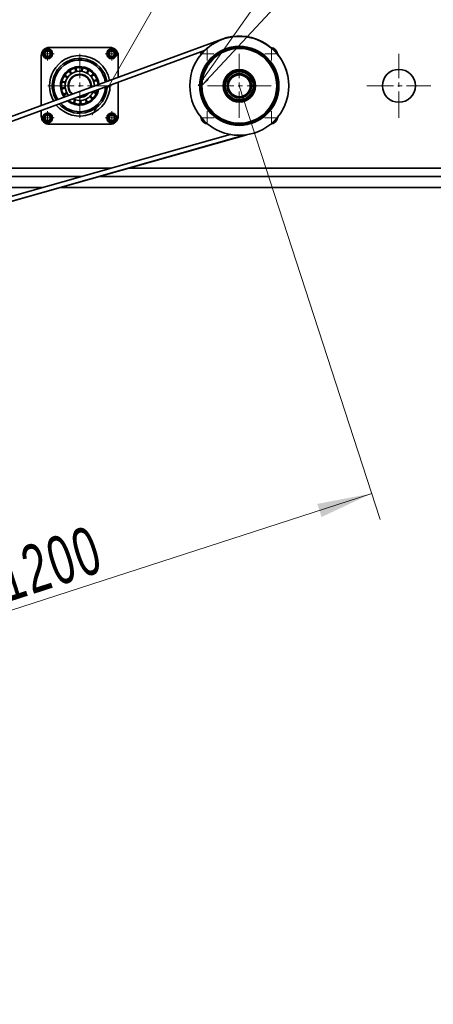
# Model space of a CAD drawing. Header units: millimetres. Extents: x -14862 to 14862, y -10512 to 10512.
# Tile 133 of 199: x -5353 to -4601, y 5400 to 7191. Entities that reach past the tile are written whole.
import ezdxf

# ---------------------------------------------------------------- set-up
doc = ezdxf.new("R2010")
doc.units = ezdxf.units.MM
doc.header["$LTSCALE"] = 4
doc.linetypes.add('点画线', pattern=[18, 12, -2, 2, -2])
doc.layers.get('0').update_dxf_attribs({"lineweight": 18})
for name, color, linetype, lineweight in [('中心线层', 1, '点画线', 18), ('几何体', 7, 'Continuous', 35), ('尺寸线层', 3, 'Continuous', 18), ('注释', 3, 'Continuous', 18)]:
    doc.layers.add(name, color=color, linetype=linetype, lineweight=lineweight)
doc.styles.add('标准', font='txt', dxfattribs={"width": 0.667})
doc.dimstyles.new('GB_尺寸', dxfattribs={"dimtxt": 3.5, "dimasz": 4, "dimexe": 2, "dimexo": 0, "dimtad": 1, "dimdsep": 46, "dimtxsty": '标准', "dimblk": '_CAXARROW', "dimcen": 0, "dimdle": 8, "dimazin": 2, "dimtfac": 0.707107, "dimtdec": 3, "dimtmove": 2, "dimatfit": 3, "dimfxl": 0, "dimfrac": 2, "dimtolj": 1, "dimarcsym": 0})

# ---------------------------------------------------------------- blocks, each defined once
blk = doc.blocks.new('*X108')
at = {"layer": '注释', "linetype": 'Continuous'}
blk.add_hatch(color=0, dxfattribs=at).paths.add_polyline_path([(-1018.1, -1780.2), (-1011.7, -1765), (-1008.2, -1767)], flags=0)
at = {"layer": '注释', "color": 0, "linetype": 'Continuous'}
blk.add_line((-1018.1, -1780.2), (0, 0), dxfattribs=at)
blk = doc.blocks.new('*X109')
at = {"layer": '注释', "linetype": 'Continuous'}
blk.add_hatch(color=0, dxfattribs=at).paths.add_polyline_path([(-1216, -1727), (-1208.3, -1712.4), (-1204.9, -1714.8)], flags=0)
at = {"layer": '注释', "color": 0, "linetype": 'Continuous'}
blk.add_line((-1216, -1727), (0, 0), dxfattribs=at)
blk = doc.blocks.new('*X110')
at = {"layer": '注释', "linetype": 'Continuous'}
blk.add_hatch(color=0, dxfattribs=at).paths.add_polyline_path([(-1599.6, -1726.4), (-1590, -1713.1), (-1587, -1715.9)], flags=0)
at = {"layer": '注释', "color": 0, "linetype": 'Continuous'}
blk.add_line((-1599.6, -1726.4), (0, 0), dxfattribs=at)
blk = doc.blocks.new('*X141')
at = {"layer": '尺寸线层'}
for points in [[(-4713.2, 6329.3), (-4812.2, 6310.3), (-4804.4, 6286.5)], [(-5847.2, 5961.3), (-5755.9, 6004), (-5748.2, 5980.2)]]:
    blk.add_hatch(color=0, dxfattribs=at).paths.add_polyline_path(points, flags=0)
at = {"layer": '尺寸线层', "color": 0}
for p, q in [((-4953.9, 7070.9), (-4697.8, 6281.7)), ((-6087.9, 6702.9), (-5831.8, 5913.7)), ((-5847.2, 5961.3), (-4713.2, 6329.3))]:
    blk.add_line(p, q, dxfattribs=at)
at = {"layer": '尺寸线层', "color": 0, "insert": (-5298.4, 6201.5), "char_height": 87.5, "width": 331.525, "attachment_point": 5, "rotation": 17.979, "line_spacing_factor": 1.15057, "style": '标准'}
blk.add_mtext('\\T1.1;1200', dxfattribs=at)
blk = doc.blocks.new('_CAXARROW')
blk.add_hatch(color=0).paths.add_polyline_path([(0, 0), (-1, 0.125), (-1, -0.125)], flags=0)
blk = doc.blocks.new('*X145')
at = {"layer": '尺寸线层'}
for points in [[(-11533.9, 4553.6), (-11433.9, 4566.1), (-11433.9, 4541.1)], [(4383.7, 4553.6), (4283.7, 4566.1), (4283.7, 4541.1)]]:
    blk.add_hatch(color=0, dxfattribs=at).paths.add_polyline_path(points, flags=0)
at = {"layer": '尺寸线层', "color": 0}
for p, q in [((4383.7, 7085.9), (4383.7, 4503.6)), ((-11533.9, 5485.9), (-11533.9, 4503.6)), ((-11533.9, 4553.6), (4383.7, 4553.6))]:
    blk.add_line(p, q, dxfattribs=at)
at = {"layer": '尺寸线层', "color": 0, "insert": (-3575.1, 4612.7), "char_height": 87.5, "width": 423.34, "attachment_point": 5, "line_spacing_factor": 1.15057, "style": '标准'}
blk.add_mtext('\\T1.1;15950', dxfattribs=at)

msp = doc.modelspace()

# ---------------------------------------------------------------- linework, layer by layer
at = {"layer": '中心线层'}
for p, q in [((-5302.195, 7117.236), (-5302.195, 7141.236)), ((-5185.523, 7117.236), (-5185.523, 7141.235)), ((-5012.195, 7117.236), (-5012.195, 7141.236)), ((-4895.523, 7117.236), (-4895.523, 7141.235)), ((-5314.195, 7129.236), (-5290.195, 7129.236)), ((-5243.86, 7012.9), (-5243.86, 7128.899)), ((-5197.523, 7129.236), (-5173.524, 7129.236)), ((-5024.195, 7129.236), (-5000.195, 7129.236)), ((-4953.86, 7012.9), (-4953.86, 7128.899)), ((-4907.523, 7129.236), (-4883.524, 7129.236)), ((-4663.86, 7012.9), (-4663.86, 7128.899)), ((-5301.86, 7070.9), (-5185.86, 7070.9)), ((-5011.86, 7070.9), (-4895.86, 7070.9)), ((-4721.86, 7070.9), (-4605.86, 7070.9)), ((-5302.195, 7000.564), (-5302.195, 7024.563)), ((-5185.523, 7000.563), (-5185.523, 7024.563)), ((-5012.195, 7000.564), (-5012.195, 7024.563)), ((-4895.523, 7000.563), (-4895.523, 7024.563)), ((-5314.195, 7012.564), (-5290.196, 7012.564)), ((-5197.523, 7012.563), (-5173.524, 7012.563)), ((-5024.195, 7012.564), (-5000.196, 7012.564)), ((-4907.523, 7012.563), (-4883.524, 7012.563))]:
    msp.add_line(p, q, dxfattribs=at)
at = {"layer": '几何体'}
for p, q in [((-4985.122, 7156.065), (-6088.39, 6750.647)), ((-6087.463, 6750.648), (-4985.012, 7155.766)), ((-4985.012, 7155.766), (-4984.873, 7155.387)), ((-5017.061, 7134.974), (-6071.146, 6747.629)), ((-5307.404, 7131.727), (-5302.643, 7134.992)), ((-5306.957, 7125.97), (-5307.404, 7131.727)), ((-5302.643, 7134.992), (-5297.435, 7132.501)), ((-5298.859, 7140.9), (-5188.86, 7140.9)), ((-5297.435, 7132.501), (-5296.987, 7126.745)), ((-5191.279, 7128.789), (-5188.788, 7133.997)), ((-5188.788, 7133.997), (-5183.032, 7134.445)), ((-5183.032, 7134.445), (-5179.766, 7129.683)), ((-5179.766, 7129.683), (-5182.257, 7124.475)), ((-5313.86, 7035.263), (-5313.86, 7125.9)), ((-5301.748, 7123.48), (-5306.957, 7125.97)), ((-5296.987, 7126.745), (-5301.748, 7123.48)), ((-5188.014, 7124.027), (-5191.279, 7128.789)), ((-5182.257, 7124.475), (-5188.014, 7124.027)), ((-5173.859, 7125.9), (-5173.859, 7086.709)), ((-5260.315, 7095.984), (-5261.204, 7095.377)), ((-5249.237, 7103.796), (-5249.302, 7103.705)), ((-5239.121, 7100.523), (-5240.186, 7100.674)), ((-5228.74, 7096.811), (-5229.679, 7097.337)), ((-5272.919, 7078.351), (-5273.167, 7077.304)), ((-5215.23, 7079.862), (-5215.569, 7080.883)), ((-5173.859, 7077.355), (-5173.859, 7015.9)), ((-5276.443, 7064.259), (-5276.505, 7064.166)), ((-5273.649, 7067.35), (-5273.502, 7066.284)), ((-5217.192, 7071.024), (-5216.975, 7070.865)), ((-5216.663, 7058.235), (-5216.226, 7059.219)), ((-5270.355, 7056.829), (-5269.833, 7055.887)), ((-5263.904, 7044.266), (-5262.754, 7043.439)), ((-5263.502, 7044.414), (-5263.449, 7043.93)), ((-5243.073, 7040.91), (-5241.998, 7040.957)), ((-5232.293, 7043.219), (-5231.308, 7043.651)), ((-5223.075, 7049.266), (-5222.312, 7050.026)), ((-5313.86, 7015.9), (-5313.86, 7025.909)), ((-5307.952, 7012.116), (-5305.461, 7017.325)), ((-5304.686, 7007.355), (-5307.952, 7012.116)), ((-5305.461, 7017.325), (-5299.705, 7017.772)), ((-5298.93, 7007.802), (-5304.686, 7007.355)), ((-5299.705, 7017.772), (-5296.439, 7013.011)), ((-5296.439, 7013.011), (-5298.93, 7007.802)), ((-5190.732, 7015.054), (-5185.97, 7018.319)), ((-5190.285, 7009.298), (-5190.732, 7015.054)), ((-5185.076, 7006.807), (-5190.285, 7009.298)), ((-5185.97, 7018.319), (-5180.762, 7015.829)), ((-5180.315, 7010.073), (-5185.076, 7006.807)), ((-5180.762, 7015.829), (-5180.315, 7010.073)), ((-5188.86, 7000.9), (-5298.859, 7000.9)), ((-6060.205, 6663.973), (-4940.419, 6981.909)), ((-4942.687, 6981.596), (-6059.455, 6664.517)), ((-6048.034, 6676.555), (-4970.592, 6982.469)), ((-5187.443, 6920.9), (-5599.623, 6920.9)), ((-3512.969, 6920.9), (-5155.296, 6920.9)), ((-5240.273, 6905.9), (-5640.444, 6905.9)), ((-5240.273, 6905.9), (-5640.444, 6905.9)), ((-3540.285, 6905.9), (-5208.127, 6905.9)), ((-3540.285, 6905.9), (-5208.127, 6905.9)), ((-5310.714, 6885.9), (-5694.87, 6885.9)), ((-3576.707, 6885.9), (-5278.568, 6885.9))]:
    msp.add_line(p, q, dxfattribs=at)
for points in [[(-5250.142, 7100.234), (-5250.309, 7100.198), (-5251.19, 7099.99)], [(-5268.265, 7088.346), (-5268.69, 7087.735), (-5268.875, 7087.459)], [(-5220.401, 7089.599), (-5220.995, 7090.321), (-5221.086, 7090.429)], [(-5253.96, 7042.651), (-5253.439, 7042.47), (-5252.941, 7042.307)]]:
    msp.add_lwpolyline(points, dxfattribs=at)
for centre, radius in [((-4953.859, 7070.9), 90), ((-5302.195, 7129.236), 9), ((-5302.196, 7129.236), 7.5), ((-5185.523, 7129.236), 9), ((-5185.523, 7129.236), 7.5), ((-4953.859, 7070.899), 72), ((-4953.86, 7070.899), 70), ((-4953.859, 7070.9), 68), ((-4953.859, 7070.9), 29.5), ((-4953.859, 7070.9), 27.5), ((-4953.859, 7070.9), 25.5), ((-4663.859, 7070.9), 30), ((-4953.859, 7070.9), 22), ((-4953.859, 7070.9), 20), ((-5302.196, 7012.563), 9), ((-5302.196, 7012.563), 7.5), ((-5185.523, 7012.563), 9), ((-5185.523, 7012.563), 7.5)]:
    msp.add_circle(centre, radius, dxfattribs=at)
for centre, radius, start, end in [((-4954.079, 7071.588), 90, 17.482535, 110.177), ((-4954.079, 7071.587), 89.682, 57.711026, 110.176755), ((-5298.859, 7125.899), 15, 89.999861, 179.99883), ((-5302.195, 7129.236), 5, 124.456329, 184.446152), ((-5302.195, 7129.234), 5.002, 64.448803, 124.436835), ((-5302.199, 7129.234), 5.004, 4.465246, 64.415694), ((-5302.194, 7129.235), 4.998, 304.430429, 4.452333), ((-5185.521, 7129.236), 5.002, 154.453537, 214.429157), ((-5185.522, 7129.235), 5.001, 94.449668, 154.433991), ((-5188.86, 7125.899), 15, 0.00117, 90.000139), ((-5185.523, 7129.236), 5, 34.444734, 94.443078), ((-5185.525, 7129.236), 5.002, 334.453537, 34.429157), ((-5008.871, 7125.903), 14.989, 151.016495, 173.55342), ((-5012.209, 7129.242), 8.985, 148.451349, 170.268193), ((-4898.86, 7125.898), 15.001, 8.368384, 80.683432), ((-4895.521, 7129.238), 8.998, 13.473134, 75.631226), ((-5302.197, 7129.235), 4.998, 184.431608, 244.449332), ((-5302.196, 7129.236), 5, 244.442624, 304.444708), ((-5243.859, 7070.899), 55, 90.000283, 209.91658), ((-5243.859, 7070.899), 50, 9.451793, 210.901712), ((-5243.859, 7070.9), 47, 8.758204, 211.595591), ((-5243.859, 7070.9), 55, 10.436492, 89.999708), ((-5185.523, 7129.236), 5, 214.444734, 274.443078), ((-5185.524, 7129.237), 5.001, 274.449668, 334.433991), ((-5243.86, 7070.9), 35, 4.758902, 215.595155), ((-5243.859, 7070.9), 33.333, 3.967629, 216.386023), ((-5243.859, 7070.9), 26.667, 359.754554, 220.599068), ((-5265.029, 7092.156), 5.001, 359.411658, 83.217088), ((-5255.921, 7098.368), 4.999, 165.350357, 249.188053), ((-5255.921, 7098.368), 5.001, 338.234102, 62.036137), ((-5245.183, 7100.87), 5, 145.462715, 228.005523), ((-5245.183, 7100.87), 5, 317.055684, 40.866393), ((-5234.264, 7099.325), 5.002, 145.489849, 206.815195), ((-5234.256, 7099.314), 5.015, 123.044297, 145.436701), ((-5234.267, 7099.325), 5, 295.881304, 19.69064), ((-5224.639, 7093.938), 5.007, 145.500039, 185.626881), ((-5224.648, 7093.942), 4.998, 101.824061, 145.48051), ((-5224.646, 7093.939), 4.999, 274.696565, 358.528405), ((-5273.824, 7072.348), 5, 41.755797, 125.57867), ((-5271.278, 7083.074), 5, 207.717353, 291.532461), ((-5271.278, 7083.073), 5.001, 20.593682, 104.394668), ((-5265.029, 7092.156), 4.999, 186.531074, 270.359134), ((-5243.859, 7070.899), 21.1, 55.470776, 226.342436), ((-5243.859, 7070.9), 20, 352.450902, 227.902646), ((-5243.856, 7070.901), 21.097, 354.005812, 55.474707), ((-5217.646, 7085.456), 4.972, 145.427207, 164.540725), ((-5217.62, 7085.443), 5.001, 80.654322, 145.466827), ((-5217.621, 7085.443), 4.999, 253.52057, 337.346246), ((-5214.138, 7074.983), 5, 59.479621, 143.299098), ((-5243.859, 7070.9), 55, 219.373877, 0.979787), ((-5273.825, 7072.347), 4.999, 228.887818, 312.714011), ((-5272.324, 7061.424), 5.001, 62.938079, 145.464793), ((-5272.324, 7061.425), 5, 250.068903, 333.886389), ((-5243.859, 7070.9), 33.334, 235.469773, 347.319221), ((-5243.859, 7070.9), 26.667, 242.879707, 337.474108), ((-5243.859, 7070.901), 21.101, 259.172046, 321.182029), ((-5243.859, 7070.899), 50, 270.000051, 358.972711), ((-5243.86, 7070.9), 47.001, 270.000907, 357.545448), ((-5243.86, 7070.901), 35.001, 270.001601, 349.063041), ((-5219.144, 7053.895), 4.999, 17.121023, 100.943462), ((-5214.67, 7063.97), 4.999, 217.790941, 294.989074), ((-5266.979, 7051.782), 5, 84.10989, 167.930592), ((-5243.859, 7070.898), 34.999, 231.288029, 270.00055), ((-5258.513, 7044.721), 5, 292.425756, 16.235447), ((-5248.068, 7041.196), 4.998, 145.455307, 210.302315), ((-5248.058, 7041.189), 5.01, 126.491017, 145.456672), ((-5243.859, 7070.9), 20.001, 264.89913, 288.926092), ((-5248.066, 7041.196), 5, 313.605285, 37.419806), ((-5237.052, 7041.682), 4.999, 147.634123, 231.46534), ((-5243.862, 7070.903), 20.004, 288.930197, 315.452684), ((-5237.051, 7041.683), 4.999, 334.761519, 58.593482), ((-5226.955, 7046.116), 5.002, 168.834554, 252.623101), ((-5226.956, 7046.115), 4.999, 355.943103, 79.768372), ((-5219.145, 7053.894), 4.999, 189.987439, 273.818585), ((-5243.859, 7070.9), 50, 221.381396, 270.0003), ((-5243.859, 7070.898), 46.999, 222.806549, 270.000437), ((-5298.859, 7015.9), 15, 180.001167, 270.000145), ((-5302.193, 7012.563), 5.002, 154.453525, 214.429176), ((-5302.197, 7012.565), 4.998, 94.426432, 154.457122), ((-5302.196, 7012.563), 5, 214.444683, 274.44309), ((-5302.195, 7012.566), 4.997, 34.426238, 94.452106), ((-5302.196, 7012.565), 5.001, 274.449499, 334.434055), ((-5302.194, 7012.563), 4.999, 334.444513, 34.459978), ((-5185.524, 7012.564), 4.998, 124.430426, 184.452299), ((-5185.524, 7012.562), 4.998, 184.431627, 244.449289), ((-5188.86, 7015.9), 15, 269.999855, 359.998833), ((-5185.523, 7012.564), 5, 64.442677, 124.444527), ((-5185.523, 7012.563), 5, 244.442677, 304.444527), ((-5185.522, 7012.564), 4.998, 4.431627, 64.449289), ((-5185.521, 7012.563), 4.998, 304.430426, 4.452299), ((-5008.86, 7015.899), 15, 186.45249, 263.547025), ((-5012.196, 7012.563), 8.999, 189.748721, 260.249666), ((-4898.859, 7015.899), 15, 276.452975, 353.54751), ((-4895.524, 7012.565), 9.002, 279.755112, 350.239062)]:
    msp.add_arc(centre, radius, start, end, dxfattribs=at)

# ---------------------------------------------------------------- block references
at = {"layer": '注释'}
for name, p in [('*X108', (-4203.408, 8797.707)), ('*X109', (-3812.852, 8797.707)), ('*X110', (-3422.296, 8797.707))]:
    msp.add_blockref(name, p, dxfattribs=at)

# ---------------------------------------------------------------- dimensions: what is measured, and where the dimension line sits
at = {"layer": '尺寸线层'}
dim = msp.add_linear_dim(base=(4383.668, 4553.619), p1=(-11533.859, 5485.9), p2=(4383.668, 7085.9), text='15950', dimstyle='GB_尺寸', override={"dimscale": 25, "dimsah": 1, "dimtfac": 1, "dimtfill": 1}, dxfattribs=at)
dim.commit()
dim.dimension.update_dxf_attribs({"geometry": '*X145', "text_midpoint": (-3575.096, 4612.749), "dimtype": 160})
dim = msp.add_linear_dim(base=(-4713.189, 6329.267), p1=(-6087.861, 6702.899), p2=(-4953.86, 7070.9), angle=17.979026, text='1200', dimstyle='GB_尺寸', override={"dimscale": 25, "dimsah": 1, "dimtfac": 1, "dimtfill": 1}, dxfattribs=at)
dim.commit()
dim.dimension.update_dxf_attribs({"geometry": '*X141', "text_midpoint": (-5298.441, 6201.511), "dimtype": 160})

doc.saveas('drawing.dxf')
